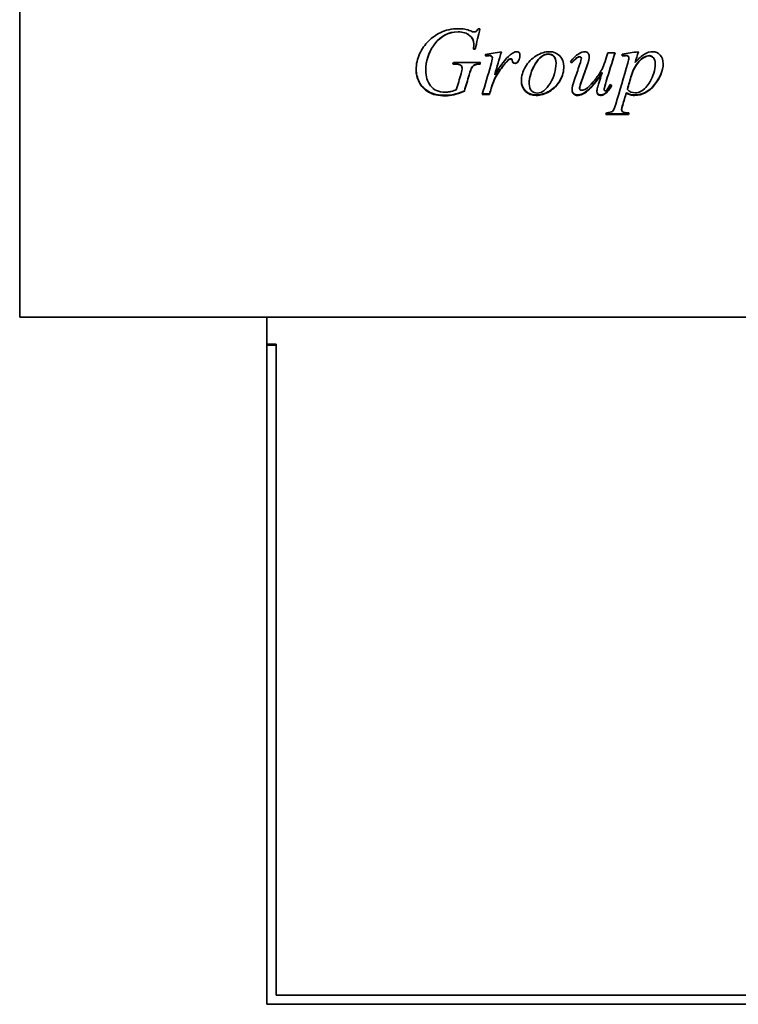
# Model space of a CAD drawing. Header units: millimetres. Extents: x 433 to 1247, y 119 to 1069.
# Tile 1 of 5: x 433 to 820, y 119 to 649. Entities that reach past the tile are written whole.
import ezdxf

# ---------------------------------------------------------------- set-up
doc = ezdxf.new("R2010")
doc.units = ezdxf.units.MM
doc.header["$LTSCALE"] = 4
doc.layers.add('Krawędzie widoczne(ISO)', color=7, linetype='Continuous', lineweight=35, true_color=0x262659)

msp = doc.modelspace()

# ---------------------------------------------------------------- linework, layer by layer
at = {"layer": 'Krawędzie widoczne(ISO)'}
for p, q in [((433, 808.89), (433, 488.89)), ((679.84, 644.15), (680.79, 644.15)), ((678.19, 633.14), (677.24, 633.14)), ((678.19, 633.24), (677.25, 633.24)), ((677.47, 636.07), (677.47, 635.99)), ((678.19, 633.24), (678.19, 633.14)), ((749.56, 631.15), (753.48, 631.15)), ((666.55, 626.02), (681.07, 626.02)), ((683.88, 629.51), (683.88, 629.39)), ((687.08, 629.34), (687.08, 629.22)), ((687.45, 628.55), (687.45, 628.43)), ((694.54, 625.77), (694.54, 625.62)), ((698.12, 627.12), (698.12, 626.98)), ((701.43, 626.72), (701.43, 626.58)), ((721.73, 625.65), (721.73, 625.51)), ((730.31, 625.85), (730.31, 625.71)), ((735.37, 628.33), (735.37, 628.2)), ((757.25, 630.44), (757.25, 629.45)), ((760.97, 628.3), (760.97, 628.17)), ((764.34, 625.99), (764.34, 625.85)), ((651.62, 621.87), (651.62, 621.7)), ((666.98, 625.03), (666.26, 625.03)), ((666.98, 625.18), (666.3, 625.18)), ((670.49, 624.45), (670.49, 624.29)), ((671.15, 623.04), (671.15, 622.88)), ((680.82, 625.18), (680.82, 625.03)), ((746.53, 620.61), (746.53, 620.43)), ((775.18, 625.43), (775.18, 625.28)), ((688.02, 615.59), (688.02, 615.38)), ((688.77, 619.52), (688.77, 619.33)), ((672.38, 610.69), (672.38, 610.45)), ((686.79, 612.18), (686.79, 611.95)), ((707.29, 614.65), (707.29, 614.43)), ((734.43, 612.29), (734.43, 612.06)), ((747.7, 611.68), (747.7, 611.45)), ((760.14, 611.66), (760.14, 611.42)), ((685.96, 608.79), (682.02, 608.79)), ((685.96, 609.04), (682.09, 609.04)), ((685.96, 609.04), (685.96, 608.79)), ((748.07, 609.31), (748.07, 609.06)), ((759.54, 609.67), (759.54, 609.42)), ((757.05, 600.87), (757.05, 600.57)), ((760.74, 597.96), (748.59, 597.96)), ((760.74, 598.28), (748.68, 598.28)), ((760.74, 598.28), (760.74, 597.96)), ((433, 488.89), (986, 488.89)), ((566, 488.82), (986, 488.82)), ((566, 488.82), (566, 478.82)), ((566, 474.32), (566, 478.82)), ((566, 474.32), (571, 474.32)), ((566, 474.32), (566, 473.82)), ((571, 473.82), (566, 473.82)), ((566, 465), (566, 473.82)), ((571, 474.32), (571, 473.82)), ((571, 473.82), (571, 465)), ((566, 179.41), (566, 465)), ((571, 179.41), (571, 465)), ((566, 178.23), (566, 179.41)), ((566, 118.82), (566, 178.23)), ((571, 179.41), (571, 178.23)), ((571, 123.82), (571, 178.23)), ((981, 123.82), (571, 123.82)), ((566, 118.82), (986, 118.82))]:
    msp.add_line(p, q, dxfattribs=at)
for points, knots in [([(646.42, 622.03), (646.42, 625.02), (647.05, 627.87), (648.32, 630.58), (649.59, 633.29), (651.17, 635.59), (653.08, 637.47), (654.99, 639.35), (657.05, 640.84), (659.28, 641.93)], [0, 0, 0, 0, 1, 1, 1, 2, 2, 2, 3, 3, 3, 3]), ([(668.98, 642.45), (663.95, 642.45), (659.78, 640.3), (656.47, 636.03), (656.21, 635.7), (655.96, 635.35), (655.71, 634.99)], [0, 0, 0, 0, 0.927963, 0.927963, 0.927963, 1, 1, 1, 1]), ([(677.47, 636.07), (677.47, 637.75), (676.72, 639.24), (675.21, 640.52), (673.71, 641.81), (671.63, 642.45), (668.98, 642.45)], [0, 0, 0, 0, 1, 1, 1, 2, 2, 2, 2]), ([(677.47, 635.99), (677.47, 637.68), (676.72, 639.17), (675.21, 640.47), (673.71, 641.76), (671.63, 642.41), (668.98, 642.41)], [0, 0, 0, 0, 1, 1, 1, 2, 2, 2, 2]), ([(677.58, 642.41), (678, 642.41), (678.37, 642.51), (678.67, 642.71), (678.98, 642.91), (679.37, 643.39), (679.84, 644.15)], [0, 0, 0, 0, 1, 1, 1, 2, 2, 2, 2]), ([(700.46, 631.75), (701.03, 631.75), (701.49, 631.58), (701.82, 631.25), (702.15, 630.92), (702.32, 630.43), (702.32, 629.79)], [0, 0, 0, 0, 1, 1, 1, 2, 2, 2, 2]), ([(703.06, 616.08), (703.06, 618.56), (703.79, 621.06), (705.25, 623.57), (706.71, 626.09), (708.65, 628.08), (711.08, 629.55), (713.51, 631.01), (715.86, 631.75), (718.13, 631.75)], [0, 0, 0, 0, 1, 1, 1, 2, 2, 2, 3, 3, 3, 3]), ([(718.13, 631.75), (720.42, 631.75), (722.3, 631), (723.77, 629.52), (725.23, 628.03), (725.97, 626.11), (725.97, 623.76)], [0, 0, 0, 0, 1, 1, 1, 2, 2, 2, 2]), ([(737.29, 631.75), (737.98, 631.75), (738.54, 631.51), (738.98, 631.02), (739.42, 630.54), (739.64, 629.93), (739.64, 629.19)], [0, 0, 0, 0, 1, 1, 1, 2, 2, 2, 2]), ([(764.34, 625.85), (766.21, 628.04), (767.88, 629.57), (769.35, 630.44), (770.81, 631.31), (772.32, 631.75), (773.86, 631.75)], [0, 0, 0, 0, 1, 1, 1, 2, 2, 2, 2]), ([(773.86, 631.75), (775.39, 631.75), (776.69, 631.15), (777.78, 629.94), (778.87, 628.74), (779.41, 627.18), (779.41, 625.25)], [0, 0, 0, 0, 1, 1, 1, 2, 2, 2, 2]), ([(699.66, 625.57), (699.26, 625.57), (698.92, 625.7), (698.64, 625.95), (698.37, 626.2), (698.19, 626.59), (698.12, 627.12)], [0, 0, 0, 0, 1, 1, 1, 2, 2, 2, 2]), ([(699.66, 625.42), (699.26, 625.42), (698.92, 625.55), (698.64, 625.81), (698.37, 626.06), (698.19, 626.45), (698.12, 626.98)], [0, 0, 0, 0, 1, 1, 1, 2, 2, 2, 2]), ([(717.5, 630.53), (714.97, 630.53), (712.63, 628.74), (710.5, 625.18), (708.36, 621.62), (707.29, 618.1), (707.29, 614.65)], [0, 0, 0, 0, 1, 1, 1, 2, 2, 2, 2]), ([(717.5, 630.41), (714.97, 630.41), (712.63, 628.61), (710.5, 625.03), (708.36, 621.45), (707.29, 617.91), (707.29, 614.43)], [0, 0, 0, 0, 1, 1, 1, 2, 2, 2, 2]), ([(721.73, 625.65), (721.73, 627.23), (721.34, 628.44), (720.56, 629.27), (719.78, 630.11), (718.76, 630.53), (717.5, 630.53)], [0, 0, 0, 0, 1, 1, 1, 2, 2, 2, 2]), ([(721.73, 625.51), (721.73, 627.09), (721.34, 628.31), (720.56, 629.15), (719.78, 629.99), (718.76, 630.41), (717.5, 630.41)], [0, 0, 0, 0, 1, 1, 1, 2, 2, 2, 2]), ([(734.55, 629.06), (734.11, 629.06), (733.67, 628.93), (733.24, 628.68), (732.82, 628.43), (731.84, 627.48), (730.31, 625.85)], [0, 0, 0, 0, 1, 1, 1, 2, 2, 2, 2]), ([(734.55, 628.94), (734.11, 628.94), (733.67, 628.81), (733.24, 628.55), (732.82, 628.3), (731.84, 627.35), (730.31, 625.71)], [0, 0, 0, 0, 1, 1, 1, 2, 2, 2, 2]), ([(735.37, 628.33), (735.37, 628.52), (735.29, 628.69), (735.12, 628.84), (734.95, 628.99), (734.76, 629.06), (734.55, 629.06)], [0, 0, 0, 0, 1, 1, 1, 2, 2, 2, 2]), ([(735.37, 628.2), (735.37, 628.39), (735.29, 628.56), (735.12, 628.71), (734.95, 628.86), (734.76, 628.94), (734.55, 628.94)], [0, 0, 0, 0, 1, 1, 1, 2, 2, 2, 2]), ([(735.66, 611), (736.25, 611), (737.02, 611.28), (737.98, 611.82), (738.93, 612.37), (740.2, 613.6), (741.78, 615.52), (743.36, 617.44), (744.67, 619.25), (745.7, 620.94), (746.73, 622.63), (747.81, 625.31), (748.96, 629.02)], [0, 0, 0, 0, 1, 1, 1, 2, 2, 2, 3, 3, 3, 4, 4, 4, 4]), ([(760.97, 628.3), (760.97, 628.75), (760.83, 629.1), (760.57, 629.36), (760.3, 629.61), (759.89, 629.74), (759.34, 629.74)], [0, 0, 0, 0, 1, 1, 1, 2, 2, 2, 2]), ([(760.97, 628.17), (760.97, 628.62), (760.83, 628.98), (760.57, 629.23), (760.3, 629.49), (759.89, 629.62), (759.34, 629.62)], [0, 0, 0, 0, 1, 1, 1, 2, 2, 2, 2]), ([(771.98, 629.63), (770.09, 629.63), (768.22, 628.58), (766.37, 626.48), (764.52, 624.39), (763.18, 621.95), (762.34, 619.15)], [0, 0, 0, 0, 1, 1, 1, 2, 2, 2, 2]), ([(771.98, 629.5), (770.09, 629.5), (768.22, 628.45), (766.37, 626.34), (764.52, 624.24), (763.18, 621.78), (762.34, 618.97)], [0, 0, 0, 0, 1, 1, 1, 2, 2, 2, 2]), ([(775.18, 625.43), (775.18, 626.78), (774.86, 627.82), (774.22, 628.54), (773.58, 629.26), (772.83, 629.63), (771.98, 629.63)], [0, 0, 0, 0, 1, 1, 1, 2, 2, 2, 2]), ([(775.18, 625.28), (775.18, 626.64), (774.86, 627.68), (774.22, 628.41), (773.58, 629.14), (772.83, 629.5), (771.98, 629.5)], [0, 0, 0, 0, 1, 1, 1, 2, 2, 2, 2]), ([(662.09, 608.27), (658.41, 608.27), (655.42, 608.93), (653.14, 610.26), (650.85, 611.59), (649.16, 613.36), (648.06, 615.58), (646.98, 617.76), (646.43, 619.95), (646.42, 622.13)], [0, 0, 0, 0, 1, 1, 1, 2, 2, 2, 2.98877, 2.98877, 2.98877, 2.98877]), ([(662.09, 608.01), (658.41, 608.01), (655.42, 608.68), (653.14, 610.02), (650.85, 611.36), (649.16, 613.14), (648.06, 615.37), (646.96, 617.59), (646.42, 619.82), (646.42, 622.03)], [0, 0, 0, 0, 1, 1, 1, 2, 2, 2, 3, 3, 3, 3]), ([(651.62, 621.7), (651.62, 618.48), (652.47, 615.73), (654.17, 613.41), (655.86, 611.1), (658.48, 609.95), (662.03, 609.95)], [0, 0, 0, 0, 1, 1, 1, 2, 2, 2, 2]), ([(680.82, 625.18), (679.48, 625.16), (678.51, 625), (677.91, 624.71), (677.31, 624.42), (676.79, 623.93), (676.35, 623.24)], [0, 0, 0, 0, 1, 1, 1, 2, 2, 2, 2]), ([(680.82, 625.03), (679.48, 625.01), (678.51, 624.85), (677.91, 624.56), (677.31, 624.27), (676.79, 623.77), (676.35, 623.08)], [0, 0, 0, 0, 1, 1, 1, 2, 2, 2, 2]), ([(725.97, 623.83), (725.95, 621.31), (725.27, 618.84), (723.91, 616.41), (722.54, 613.95), (720.63, 612.02), (718.19, 610.59), (715.75, 609.17), (713.38, 608.46), (711.07, 608.46)], [0.010872, 0.010872, 0.010872, 0.010872, 1, 1, 1, 2, 2, 2, 3, 3, 3, 3]), ([(725.97, 623.76), (725.97, 621.2), (725.28, 618.68), (723.91, 616.21), (722.54, 613.73), (720.63, 611.79), (718.19, 610.35), (715.75, 608.92), (713.38, 608.2), (711.07, 608.2)], [0, 0, 0, 0, 1, 1, 1, 2, 2, 2, 3, 3, 3, 3]), ([(711.67, 609.45), (714.11, 609.45), (716.4, 611.19), (718.53, 614.71), (720.67, 618.23), (721.73, 621.83), (721.73, 625.51)], [0, 0, 0, 0, 1, 1, 1, 2, 2, 2, 2]), ([(746.53, 620.61), (743.5, 615.93), (740.96, 612.75), (738.91, 611.03), (736.86, 609.31), (734.97, 608.46), (733.26, 608.46)], [0, 0, 0, 0, 1, 1, 1, 2, 2, 2, 2]), ([(746.53, 620.43), (743.5, 615.72), (740.96, 612.53), (738.91, 610.8), (736.86, 609.06), (734.97, 608.2), (733.26, 608.2)], [0, 0, 0, 0, 1, 1, 1, 2, 2, 2, 2]), ([(779.41, 625.32), (779.39, 621.62), (777.85, 617.88), (774.79, 614.12), (771.71, 610.33), (768.13, 608.46), (764.06, 608.46)], [0.007075, 0.007075, 0.007075, 0.007075, 1, 1, 1, 2, 2, 2, 2]), ([(779.41, 625.25), (779.41, 621.5), (777.87, 617.71), (774.79, 613.9), (771.71, 610.09), (768.13, 608.2), (764.06, 608.2)], [0, 0, 0, 0, 1, 1, 1, 2, 2, 2, 2]), ([(764.48, 609.59), (765.4, 609.59), (766.32, 609.83), (767.26, 610.31), (768.19, 610.79), (769.11, 611.51), (770, 612.46), (770.9, 613.42), (771.7, 614.52), (772.42, 615.77), (773.13, 617.02), (773.77, 618.5), (774.33, 620.2), (774.9, 621.91), (775.18, 623.6), (775.18, 625.28)], [0, 0, 0, 0, 1, 1, 1, 2, 2, 2, 3, 3, 3, 4, 4, 4, 5, 5, 5, 5]), ([(711.07, 608.46), (708.71, 608.46), (706.78, 609.18), (705.29, 610.63), (703.83, 612.07), (703.08, 613.91), (703.06, 616.19)], [0, 0, 0, 0, 1, 1, 1, 1.985813, 1.985813, 1.985813, 1.985813]), ([(711.07, 608.2), (708.71, 608.2), (706.78, 608.93), (705.29, 610.39), (703.81, 611.85), (703.06, 613.75), (703.06, 616.08)], [0, 0, 0, 0, 1, 1, 1, 2, 2, 2, 2]), ([(662.03, 609.95), (662.91, 609.95), (663.74, 610.02), (664.52, 610.17), (665.3, 610.32), (666.48, 610.64), (668.06, 611.14)], [0, 0, 0, 0, 1, 1, 1, 2, 2, 2, 2]), ([(672.38, 610.69), (670.02, 609.71), (668.11, 609.07), (666.66, 608.75), (665.21, 608.43), (663.69, 608.27), (662.09, 608.27)], [0, 0, 0, 0, 1, 1, 1, 2, 2, 2, 2]), ([(672.38, 610.45), (670.02, 609.47), (668.11, 608.82), (666.66, 608.49), (665.21, 608.17), (663.69, 608.01), (662.09, 608.01)], [0, 0, 0, 0, 1, 1, 1, 2, 2, 2, 2]), ([(707.29, 614.43), (707.29, 612.83), (707.71, 611.6), (708.54, 610.74), (709.37, 609.88), (710.41, 609.45), (711.67, 609.45)], [0, 0, 0, 0, 1, 1, 1, 2, 2, 2, 2]), ([(733.26, 608.46), (732.44, 608.46), (731.75, 608.72), (731.19, 609.24), (730.65, 609.74), (730.37, 610.37), (730.34, 611.14)], [0, 0, 0, 0, 1, 1, 1, 1.956371, 1.956371, 1.956371, 1.956371]), ([(733.26, 608.2), (732.44, 608.2), (731.75, 608.47), (731.19, 608.99), (730.62, 609.52), (730.34, 610.19), (730.34, 611)], [0, 0, 0, 0, 1, 1, 1, 2, 2, 2, 2]), ([(734.43, 612.06), (734.43, 611.73), (734.54, 611.47), (734.76, 611.28), (734.98, 611.1), (735.28, 611), (735.66, 611)], [0, 0, 0, 0, 1, 1, 1, 2, 2, 2, 2]), ([(745.67, 608.46), (745.1, 608.46), (744.63, 608.64), (744.28, 609.01), (743.95, 609.35), (743.78, 609.79), (743.75, 610.31)], [0, 0, 0, 0, 1, 1, 1, 1.937593, 1.937593, 1.937593, 1.937593]), ([(745.67, 608.2), (745.1, 608.2), (744.63, 608.39), (744.28, 608.76), (743.93, 609.13), (743.75, 609.6), (743.75, 610.17)], [0, 0, 0, 0, 1, 1, 1, 2, 2, 2, 2]), ([(747.7, 611.45), (747.7, 611.17), (747.74, 610.97), (747.83, 610.84), (747.91, 610.71), (748.03, 610.64), (748.19, 610.64)], [0, 0, 0, 0, 1, 1, 1, 2, 2, 2, 2]), ([(748.19, 610.64), (748.41, 610.64), (748.66, 610.76), (748.93, 611), (749.2, 611.24), (749.87, 612.26), (750.96, 614.07)], [0, 0, 0, 0, 1, 1, 1, 2, 2, 2, 2]), ([(764.06, 608.46), (763.2, 608.46), (762.43, 608.55), (761.77, 608.72), (761.1, 608.89), (760.36, 609.21), (759.54, 609.67)], [0, 0, 0, 0, 1, 1, 1, 2, 2, 2, 2]), ([(764.06, 608.2), (763.2, 608.2), (762.43, 608.29), (761.77, 608.47), (761.1, 608.64), (760.36, 608.96), (759.54, 609.42)], [0, 0, 0, 0, 1, 1, 1, 2, 2, 2, 2]), ([(748.84, 598.86), (750.44, 598.93), (751.53, 599.19), (752.09, 599.64), (752.65, 600.1), (753.24, 601.37), (753.85, 603.47)], [0, 0, 0, 0, 1, 1, 1, 2, 2, 2, 2]), ([(757.05, 600.57), (757.05, 600.21), (757.15, 599.9), (757.35, 599.64), (757.55, 599.39), (757.87, 599.19), (758.32, 599.06), (758.77, 598.92), (759.66, 598.86), (761, 598.86)], [0, 0, 0, 0, 1, 1, 1, 2, 2, 2, 3, 3, 3, 3])]:
    msp.add_open_spline(points, degree=3, knots=knots, dxfattribs=at)
for points in [[(668.98, 642.41), (663.56, 642.41), (659.14, 639.9), (655.71, 634.91)], [(659.28, 641.93), (662.37, 643.41), (665.6, 644.15), (668.98, 644.15)], [(668.98, 644.15), (671.47, 644.15), (673.74, 643.74), (675.78, 642.9)], [(675.78, 642.9), (676.6, 642.57), (677.2, 642.41), (677.58, 642.41)], [(680.79, 644.15), (679.92, 640.48), (679.05, 636.8), (678.19, 633.14)], [(680.78, 644.15), (679.92, 640.51), (679.05, 636.87), (678.19, 633.24)], [(655.71, 634.99), (652.98, 631.07), (651.62, 626.68), (651.62, 621.87)], [(655.71, 634.91), (652.98, 630.96), (651.62, 626.54), (651.62, 621.7)], [(677.24, 633.14), (677.39, 634.43), (677.47, 635.38), (677.47, 635.99)], [(683.53, 630.33), (686.48, 630.8), (689.42, 631.27), (692.37, 631.75)], [(692.37, 631.75), (691.17, 627.59), (689.97, 623.45), (688.77, 619.33)], [(692.34, 631.74), (691.15, 627.65), (689.96, 623.57), (688.77, 619.52)], [(697.03, 630.01), (698.44, 631.17), (699.58, 631.75), (700.46, 631.75)], [(733.97, 630.64), (735.17, 631.38), (736.28, 631.75), (737.29, 631.75)], [(753.48, 631.15), (751.9, 625.98), (750.33, 620.84), (748.76, 615.74)], [(753.44, 631.15), (751.88, 626.05), (750.32, 620.97), (748.76, 615.95)], [(748.96, 629.02), (749.16, 629.73), (749.36, 630.44), (749.56, 631.15)], [(757.25, 630.44), (760.19, 630.88), (763.12, 631.31), (766.06, 631.75)], [(766.06, 631.75), (765.48, 629.78), (764.91, 627.81), (764.34, 625.85)], [(766.02, 631.74), (765.46, 629.82), (764.9, 627.9), (764.34, 625.99)], [(666.26, 625.03), (666.36, 625.36), (666.45, 625.69), (666.55, 626.02)], [(681.07, 626.02), (680.99, 625.69), (680.9, 625.36), (680.82, 625.03)], [(681.04, 626.02), (680.96, 625.74), (680.89, 625.46), (680.82, 625.18)], [(683.88, 629.39), (683.76, 629.7), (683.65, 630.01), (683.53, 630.33)], [(683.88, 629.51), (683.77, 629.79), (683.67, 630.06), (683.57, 630.33)], [(685.76, 629.74), (685.42, 629.74), (684.79, 629.66), (683.88, 629.51)], [(685.76, 629.62), (685.42, 629.62), (684.79, 629.54), (683.88, 629.39)], [(687.08, 629.34), (686.73, 629.61), (686.3, 629.74), (685.76, 629.74)], [(687.08, 629.22), (686.73, 629.48), (686.3, 629.62), (685.76, 629.62)], [(686.62, 624.49), (687.17, 626.34), (687.45, 627.65), (687.45, 628.43)], [(687.45, 628.55), (687.45, 628.87), (687.33, 629.14), (687.08, 629.34)], [(687.45, 628.43), (687.45, 628.75), (687.33, 629.01), (687.08, 629.22)], [(688.77, 619.33), (691.82, 624.39), (694.57, 627.97), (697.03, 630.01)], [(694.54, 625.77), (693.11, 624.12), (691.56, 621.97), (689.88, 619.35)], [(694.54, 625.62), (693.11, 623.96), (691.56, 621.81), (689.88, 619.16)], [(696.57, 627.76), (696.11, 627.52), (695.44, 626.85), (694.54, 625.77)], [(696.57, 627.63), (696.11, 627.39), (695.44, 626.72), (694.54, 625.62)], [(697.4, 627.96), (697.1, 627.96), (696.82, 627.9), (696.57, 627.76)], [(697.4, 627.83), (697.1, 627.83), (696.82, 627.76), (696.57, 627.63)], [(697.89, 627.76), (697.75, 627.9), (697.59, 627.96), (697.4, 627.96)], [(697.89, 627.63), (697.75, 627.76), (697.59, 627.83), (697.4, 627.83)], [(698.12, 627.12), (698.08, 627.44), (698, 627.65), (697.89, 627.76)], [(698.12, 626.98), (698.08, 627.3), (698, 627.52), (697.89, 627.63)], [(701.43, 626.72), (701.03, 625.95), (700.44, 625.57), (699.66, 625.57)], [(701.43, 626.58), (701.03, 625.81), (700.44, 625.42), (699.66, 625.42)], [(702.32, 629.84), (702.31, 628.75), (702.01, 627.72), (701.43, 626.72)], [(702.32, 629.79), (702.32, 628.67), (702.02, 627.6), (701.43, 626.58)], [(729.51, 626.27), (730.92, 628.25), (732.41, 629.71), (733.97, 630.64)], [(730.31, 625.71), (730.05, 625.9), (729.78, 626.08), (729.51, 626.27)], [(730.31, 625.85), (730.07, 626.02), (729.82, 626.19), (729.58, 626.37)], [(734.4, 624.66), (735.05, 626.54), (735.37, 627.73), (735.37, 628.2)], [(739.63, 629.26), (739.62, 628.32), (739.22, 626.72), (738.43, 624.45)], [(739.64, 629.19), (739.64, 628.26), (739.23, 626.63), (738.43, 624.29)], [(759.34, 629.74), (758.84, 629.74), (758.15, 629.68), (757.25, 629.57)], [(759.34, 629.62), (758.84, 629.62), (758.15, 629.56), (757.25, 629.45)], [(760.37, 625.54), (760.77, 626.95), (760.97, 627.83), (760.97, 628.17)], [(670.49, 624.45), (669.77, 624.93), (668.6, 625.18), (666.98, 625.18)], [(670.49, 624.29), (669.77, 624.78), (668.6, 625.03), (666.98, 625.03)], [(671.15, 623.04), (671.15, 623.66), (670.93, 624.13), (670.49, 624.45)], [(671.15, 622.88), (671.15, 623.5), (670.93, 623.97), (670.49, 624.29)], [(670.61, 619.95), (670.97, 621.17), (671.15, 622.15), (671.15, 622.88)], [(676.35, 623.24), (676.07, 622.79), (675.6, 621.46), (674.95, 619.27)], [(676.35, 623.08), (676.07, 622.63), (675.6, 621.29), (674.95, 619.08)], [(682.02, 608.79), (683.55, 613.96), (685.09, 619.21), (686.62, 624.49)], [(731.71, 616.81), (732.61, 619.41), (733.51, 622.03), (734.4, 624.66)], [(738.43, 624.45), (737.49, 621.75), (736.55, 619.07), (735.6, 616.4)], [(738.43, 624.29), (737.49, 621.58), (736.55, 618.88), (735.6, 616.19)], [(744.1, 612.42), (744.38, 613.57), (745.19, 616.23), (746.53, 620.43)], [(753.85, 603.47), (756.02, 610.7), (758.19, 618.08), (760.37, 625.54)], [(668.06, 611.14), (668.91, 614.06), (669.76, 617), (670.61, 619.95)], [(674.95, 619.27), (674.1, 616.39), (673.24, 613.53), (672.38, 610.69)], [(674.95, 619.08), (674.1, 616.19), (673.24, 613.31), (672.38, 610.45)], [(688.02, 615.59), (687.3, 613.7), (686.89, 612.57), (686.79, 612.18)], [(688.02, 615.38), (687.3, 613.48), (686.89, 612.34), (686.79, 611.95)], [(689.88, 619.35), (689.16, 618.23), (688.54, 616.98), (688.02, 615.59)], [(689.88, 619.16), (689.16, 618.04), (688.54, 616.78), (688.02, 615.38)], [(730.34, 611), (730.34, 612.26), (730.8, 614.19), (731.71, 616.81)], [(735.6, 616.4), (734.82, 614.23), (734.43, 612.86), (734.43, 612.29)], [(735.6, 616.19), (734.82, 614.01), (734.43, 612.64), (734.43, 612.06)], [(748.76, 615.95), (748.05, 613.69), (747.7, 612.27), (747.7, 611.68)], [(748.76, 615.74), (748.05, 613.47), (747.7, 612.04), (747.7, 611.45)], [(762.34, 619.15), (761.61, 616.64), (760.87, 614.14), (760.14, 611.66)], [(762.34, 618.97), (761.61, 616.44), (760.87, 613.92), (760.14, 611.42)], [(686.79, 612.18), (686.52, 611.13), (686.24, 610.08), (685.96, 609.04)], [(686.79, 611.95), (686.52, 610.89), (686.24, 609.84), (685.96, 608.79)], [(743.75, 610.17), (743.75, 610.74), (743.87, 611.49), (744.1, 612.42)], [(751.64, 613.55), (750.49, 611.6), (749.3, 610.19), (748.07, 609.31)], [(751.73, 613.48), (750.55, 611.44), (749.33, 609.97), (748.07, 609.06)], [(750.96, 614.07), (751.22, 613.87), (751.47, 613.68), (751.73, 613.48)], [(760.14, 611.42), (761.21, 610.2), (762.65, 609.59), (764.48, 609.59)], [(748.07, 609.31), (747.25, 608.74), (746.45, 608.46), (745.67, 608.46)], [(748.07, 609.06), (747.25, 608.49), (746.45, 608.2), (745.67, 608.2)], [(759.54, 609.67), (758.9, 607.53), (758.26, 605.4), (757.62, 603.29)], [(759.54, 609.42), (758.9, 607.27), (758.26, 605.13), (757.62, 603)], [(757.62, 603.29), (757.24, 602.05), (757.05, 601.25), (757.05, 600.87)], [(757.62, 603), (757.24, 601.76), (757.05, 600.95), (757.05, 600.57)], [(748.59, 597.96), (748.67, 598.26), (748.76, 598.56), (748.84, 598.86)], [(761, 598.86), (760.91, 598.56), (760.82, 598.26), (760.74, 597.96)], [(760.91, 598.86), (760.85, 598.66), (760.79, 598.47), (760.74, 598.28)]]:
    msp.add_open_spline(points, degree=3, dxfattribs=at)

doc.saveas('drawing.dxf')
